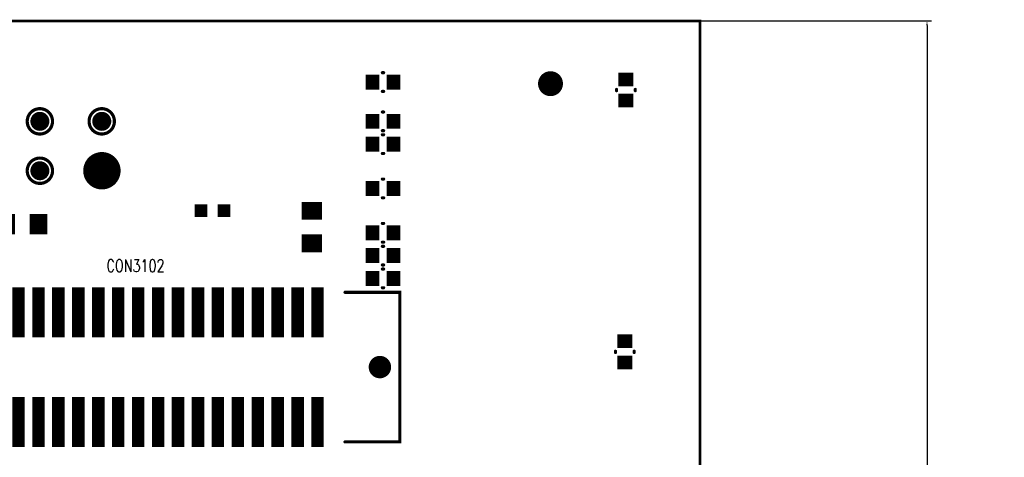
# Model space of a CAD drawing. Extents: x 63 to 129, y -4 to 99.
# Tile 69 of 69: x 90 to 129, y 68 to 85. Entities that reach past the tile are written whole.
import ezdxf

# ---------------------------------------------------------------- set-up
doc = ezdxf.new("R2010")
doc.units = 0
doc.layers.get('0').update_dxf_attribs({"linetype": 'CONTINUOUS'})
doc.layers.get('DEFPOINTS').update_dxf_attribs({"linetype": 'CONTINUOUS'})
for name, color, linetype in [('BOARD_OUTLINE_00', 254, 'CONTINUOUS'), ('DRIL_NPLTE_THRU_12', 16, 'CONTINUOUS'), ('DRIL_PLTE_THRU_12', 16, 'CONTINUOUS'), ('DRIL_SYMBOL', 254, 'CONTINUOUS'), ('PADS_BOT', 1, 'CONTINUOUS'), ('PADS_INNER', 1, 'CONTINUOUS'), ('PART_BOT_2DLINE_00', 3, 'CONTINUOUS')]:
    doc.layers.add(name, color=color, linetype=linetype)
doc.styles.add('W0$127', font='simplex', dxfattribs={"width": 0.75})
doc.dimstyles.get("Standard").update_dxf_attribs({"dimtxt": 1, "dimasz": 0.1805, "dimexe": 0.18, "dimexo": 0.0625, "dimgap": 0.09, "dimtad": 0, "dimtih": 1, "dimtoh": 1, "dimzin": 0, "dimcen": 0.09, "dimclrd": 2, "dimclre": 2, "dimclrt": 2, "dimazin": 3, "dimtfac": 1, "dimtofl": 0, "dimtmove": 0, "dimatfit": 3})

# ---------------------------------------------------------------- blocks, each defined once
blk = doc.blocks.new('SMOOTH_0$1016')
at = {"const_width": 0.0508}
blk.add_lwpolyline([(-0.0254, 0, 1), (0.0254, 0, 1)], format="xyb", close=True, dxfattribs=at)
blk = doc.blocks.new('BOARD_8')
at = {"layer": 'BOARD_OUTLINE_00', "const_width": 0.1016}
blk.add_lwpolyline([(4.3328, -4.8786), (58.3328, -4.8786), (58.3328, -89.8786), (4.3328, -89.8786), (4.3328, -50.3786), (9.7078, -50.3786), (9.7078, -42.5786), (4.3328, -42.5786)], close=True, dxfattribs=at)
at = {"layer": 'BOARD_OUTLINE_00'}
blk.add_blockref('SMOOTH_0$1016', (4.3328, -4.8786), dxfattribs=at)
blk = doc.blocks.new('DRIL_HOLE_0')
blk.add_lwpolyline([(0, 0, 1), (0, 0, 1)], format="xyb", close=True)
blk = doc.blocks.new('PAD_0')
blk.add_lwpolyline([(0, 0, 1), (0, 0, 1)], format="xyb", close=True)
blk = doc.blocks.new('PAD_7')
at = {"const_width": 0.7112}
blk.add_lwpolyline([(-0.4064, 0), (0.4064, 0)], dxfattribs=at)
blk = doc.blocks.new('STK_BOT_40')
at = {"layer": 'DRIL_NPLTE_THRU_12'}
blk.add_blockref('DRIL_HOLE_0', (0, 0), dxfattribs=at)
at = {"layer": 'PADS_BOT', "rotation": 90}
blk.add_blockref('PAD_7', (0, 0), dxfattribs=at)
at = {"layer": 'PADS_INNER'}
blk.add_blockref('PAD_0', (0, 0), dxfattribs=at)
blk = doc.blocks.new('SYM_BOT_31')
for p in [(-0.65, 0), (0.65, 0)]:
    blk.add_blockref('STK_BOT_40', p)
blk = doc.blocks.new('PART_BOT_286')
blk.add_blockref('SYM_BOT_31', (0, 0))
blk = doc.blocks.new('SMOOTH_0$127')
at = {"const_width": 0.0635}
blk.add_lwpolyline([(-0.03175, 0, 1), (0.03175, 0, 1)], format="xyb", close=True, dxfattribs=at)
blk = doc.blocks.new('PART_BODY_BOT_103')
at = {"layer": 'PART_BOT_2DLINE_00', "const_width": 0.127}
for points in [[(-0.025, 0.375), (0.025, 0.375)], [(-0.025, -0.375), (0.025, -0.375)]]:
    blk.add_lwpolyline(points, dxfattribs=at)
at = {"layer": 'PART_BOT_2DLINE_00'}
for p in [(-0.025, 0.375), (0.025, 0.375), (-0.025, -0.375), (0.025, -0.375)]:
    blk.add_blockref('SMOOTH_0$127', p, dxfattribs=at)
blk = doc.blocks.new('PAD_11')
at = {"const_width": 0.55}
blk.add_lwpolyline([(-0.3, 0), (0.3, 0)], dxfattribs=at)
blk = doc.blocks.new('STK_BOT_229')
at = {"layer": 'DRIL_NPLTE_THRU_12'}
blk.add_blockref('DRIL_HOLE_0', (0, 0), dxfattribs=at)
at = {"layer": 'PADS_BOT', "rotation": 90}
blk.add_blockref('PAD_11', (0, 0), dxfattribs=at)
at = {"layer": 'PADS_INNER'}
blk.add_blockref('PAD_0', (0, 0), dxfattribs=at)
blk = doc.blocks.new('SYM_BOT_56')
for name, p in [('STK_BOT_229', (-0.425, 0)), ('PART_BODY_BOT_103', (0, 0)), ('STK_BOT_229', (0.425, 0))]:
    blk.add_blockref(name, p)
blk = doc.blocks.new('PART_BOT_389')
blk.add_blockref('SYM_BOT_56', (0, 0))
blk = doc.blocks.new('PART_BOT_390')
blk.add_blockref('SYM_BOT_56', (0, 0))
blk = doc.blocks.new('PART_BOT_391')
blk.add_blockref('SYM_BOT_56', (0, 0))
blk = doc.blocks.new('PART_BOT_392')
blk.add_blockref('SYM_BOT_56', (0, 0))
blk = doc.blocks.new('PART_BOT_393')
blk.add_blockref('SYM_BOT_56', (0, 0))
blk = doc.blocks.new('PART_BOT_394')
blk.add_blockref('SYM_BOT_56', (0, 0))
blk = doc.blocks.new('PART_BOT_395')
blk.add_blockref('SYM_BOT_56', (0, 0))
blk = doc.blocks.new('PART_BOT_396')
blk.add_blockref('SYM_BOT_56', (0, 0))
blk = doc.blocks.new('PART_BOT_397')
blk.add_blockref('SYM_BOT_56', (0, 0))
blk = doc.blocks.new('PAD_12')
at = {"const_width": 0.5}
blk.add_lwpolyline([(0, -0.25, 1), (0, 0.25, 1)], format="xyb", close=True, dxfattribs=at)
blk = doc.blocks.new('STK_BOT_273')
at = {"layer": 'DRIL_NPLTE_THRU_12'}
blk.add_blockref('DRIL_HOLE_0', (0, 0), dxfattribs=at)
at = {"layer": 'PADS_BOT'}
blk.add_blockref('PAD_12', (0, 0), dxfattribs=at)
at = {"layer": 'PADS_INNER'}
blk.add_blockref('PAD_0', (0, 0), dxfattribs=at)
blk = doc.blocks.new('SYM_BOT_61')
blk.add_blockref('STK_BOT_273', (0, 0))
blk = doc.blocks.new('PART_BOT_403')
blk.add_blockref('SYM_BOT_61', (0, 0))
blk = doc.blocks.new('PAD_6')
at = {"const_width": 0.508}
blk.add_lwpolyline([(-0.254, 0), (0.254, 0)], dxfattribs=at)
blk = doc.blocks.new('STK_BOT_33')
at = {"layer": 'DRIL_PLTE_THRU_12'}
blk.add_blockref('DRIL_HOLE_0', (0, 0), dxfattribs=at)
at = {"layer": 'PADS_BOT'}
blk.add_blockref('PAD_6', (0, 0), dxfattribs=at)
at = {"layer": 'PADS_INNER'}
blk.add_blockref('PAD_0', (0, 0), dxfattribs=at)
blk = doc.blocks.new('SYM_BOT_41')
for p in [(-0.4572, 0), (0.4572, 0)]:
    blk.add_blockref('STK_BOT_33', p)
blk = doc.blocks.new('PART_BOT_473')
blk.add_blockref('SYM_BOT_41', (0, 0))
blk = doc.blocks.new('PAD_19')
at = {"const_width": 0.75}
blk.add_lwpolyline([(0, -0.375, 1), (0, 0.375, 1)], format="xyb", close=True, dxfattribs=at)
blk = doc.blocks.new('STK_BOT_267')
at = {"layer": 'DRIL_NPLTE_THRU_12'}
blk.add_blockref('DRIL_HOLE_0', (0, 0), dxfattribs=at)
at = {"layer": 'PADS_BOT'}
blk.add_blockref('PAD_19', (0, 0), dxfattribs=at)
at = {"layer": 'PADS_INNER'}
blk.add_blockref('PAD_0', (0, 0), dxfattribs=at)
blk = doc.blocks.new('SYM_BOT_76')
blk.add_blockref('STK_BOT_267', (0, 0))
blk = doc.blocks.new('PART_BOT_537')
blk.add_blockref('SYM_BOT_76', (0, 0))
blk = doc.blocks.new('SYM_BOT_69')
for p in [(-0.65, 0), (0.65, 0)]:
    blk.add_blockref('STK_BOT_40', p)
blk = doc.blocks.new('PART_BOT_660')
blk.add_blockref('SYM_BOT_69', (0, 0))
blk = doc.blocks.new('PART_BODY_BOT_122')
at = {"layer": 'PART_BOT_2DLINE_00', "const_width": 0.127}
blk.add_lwpolyline([(-0.508, 0, 1), (0.508, 0, 1)], format="xyb", close=True, dxfattribs=at)
blk = doc.blocks.new('PAD_17')
at = {"const_width": 0.381}
blk.add_lwpolyline([(0, -0.1905, 1), (0, 0.1905, 1)], format="xyb", close=True, dxfattribs=at)
blk = doc.blocks.new('STK_BOT_265')
at = {"layer": 'DRIL_NPLTE_THRU_12'}
blk.add_blockref('DRIL_HOLE_0', (0, 0), dxfattribs=at)
at = {"layer": 'PADS_BOT'}
blk.add_blockref('PAD_17', (0, 0), dxfattribs=at)
at = {"layer": 'PADS_INNER'}
blk.add_blockref('PAD_0', (0, 0), dxfattribs=at)
blk = doc.blocks.new('SYM_BOT_75')
for name in ['PART_BODY_BOT_122', 'STK_BOT_265']:
    blk.add_blockref(name, (0, 0))
blk = doc.blocks.new('PART_BOT_669')
blk.add_blockref('SYM_BOT_75', (0, 0))
blk = doc.blocks.new('PART_BOT_670')
blk.add_blockref('SYM_BOT_75', (0, 0))
blk = doc.blocks.new('PART_BOT_672')
blk.add_blockref('SYM_BOT_75', (0, 0))
blk = doc.blocks.new('PART_BODY_BOT_99')
at = {"layer": 'PART_BOT_2DLINE_00', "const_width": 0.127}
for points in [[(-12.7, 3), (-14.9, 3), (-14.9, -3), (-12.7, -3)], [(12.7, 3), (14.9, 3), (14.9, -3), (12.7, -3)]]:
    blk.add_lwpolyline(points, dxfattribs=at)
at = {"layer": 'PART_BOT_2DLINE_00'}
for p in [(-14.9, 3), (-12.7, 3), (12.7, 3), (14.9, 3), (-14.9, -3), (-12.7, -3), (12.7, -3), (14.9, -3)]:
    blk.add_blockref('SMOOTH_0$127', p, dxfattribs=at)
blk = doc.blocks.new('PAD_42')
at = {"const_width": 0.5}
blk.add_lwpolyline([(-1, 0), (1, 0)], dxfattribs=at)
blk = doc.blocks.new('STK_BOT_356')
at = {"layer": 'DRIL_NPLTE_THRU_12'}
blk.add_blockref('DRIL_HOLE_0', (0, 0), dxfattribs=at)
at = {"layer": 'PADS_BOT', "rotation": 90}
blk.add_blockref('PAD_42', (0, 0), dxfattribs=at)
at = {"layer": 'PADS_INNER'}
blk.add_blockref('PAD_0', (0, 0), dxfattribs=at)
blk = doc.blocks.new('DRIL_SYMBOL_1$3')
at = {"layer": 'DRIL_SYMBOL', "const_width": 0.0508}
for points in [[(-0.254, 0), (0.254, 0)], [(0, -0.254), (0, 0.254)]]:
    blk.add_lwpolyline(points, dxfattribs=at)
blk = doc.blocks.new('DRIL_HOLE_1$3')
at = {"const_width": 0.65}
blk.add_lwpolyline([(-0.325, 0, 1), (0.325, 0, 1)], format="xyb", close=True, dxfattribs=at)
blk.add_blockref('DRIL_SYMBOL_1$3', (0, 0))
blk = doc.blocks.new('PAD_43')
at = {"const_width": 0.65}
blk.add_lwpolyline([(0, -0.325, 1), (0, 0.325, 1)], format="xyb", close=True, dxfattribs=at)
blk = doc.blocks.new('STK_BOT_212')
at = {"layer": 'DRIL_NPLTE_THRU_12'}
blk.add_blockref('DRIL_HOLE_1$3', (0, 0), dxfattribs=at)
at = {"layer": 'PADS_BOT'}
blk.add_blockref('PAD_43', (0, 0), dxfattribs=at)
at = {"layer": 'PADS_INNER'}
blk.add_blockref('PAD_43', (0, 0), dxfattribs=at)
blk = doc.blocks.new('DRIL_SYMBOL_0$9')
at = {"layer": 'DRIL_SYMBOL', "const_width": 0.0508}
for points in [[(-0.254, 0), (0.254, 0)], [(0, -0.254), (0, 0.254)]]:
    blk.add_lwpolyline(points, dxfattribs=at)
blk = doc.blocks.new('DRIL_HOLE_0$9')
at = {"const_width": 0.45}
blk.add_lwpolyline([(-0.225, 0, 1), (0.225, 0, 1)], format="xyb", close=True, dxfattribs=at)
blk.add_blockref('DRIL_SYMBOL_0$9', (0, 0))
blk = doc.blocks.new('PAD_44')
at = {"const_width": 0.45}
blk.add_lwpolyline([(0, -0.225, 1), (0, 0.225, 1)], format="xyb", close=True, dxfattribs=at)
blk = doc.blocks.new('STK_BOT_213')
at = {"layer": 'DRIL_NPLTE_THRU_12'}
blk.add_blockref('DRIL_HOLE_0$9', (0, 0), dxfattribs=at)
at = {"layer": 'PADS_BOT'}
blk.add_blockref('PAD_44', (0, 0), dxfattribs=at)
at = {"layer": 'PADS_INNER'}
blk.add_blockref('PAD_44', (0, 0), dxfattribs=at)
blk = doc.blocks.new('SYM_BOT_52')
for name, p in [('STK_BOT_356', (-11.6, 2.2)), ('STK_BOT_356', (-10.8, 2.2)), ('STK_BOT_356', (-10, 2.2)), ('STK_BOT_356', (-9.2, 2.2)), ('STK_BOT_356', (-8.4, 2.2)), ('STK_BOT_356', (-7.6, 2.2)), ('STK_BOT_356', (-6.8, 2.2)), ('STK_BOT_356', (-6, 2.2)), ('STK_BOT_356', (-5.2, 2.2)), ('STK_BOT_356', (-4.4, 2.2)), ('STK_BOT_356', (-3.6, 2.2)), ('STK_BOT_356', (-2.8, 2.2)), ('STK_BOT_356', (-2, 2.2)), ('STK_BOT_356', (-1.2, 2.2)), ('STK_BOT_356', (-0.4, 2.2)), ('STK_BOT_356', (0.4, 2.2)), ('STK_BOT_356', (1.2, 2.2)), ('STK_BOT_356', (2, 2.2)), ('STK_BOT_356', (2.8, 2.2)), ('STK_BOT_356', (3.6, 2.2)), ('STK_BOT_356', (4.4, 2.2)), ('STK_BOT_356', (5.2, 2.2)), ('STK_BOT_356', (6, 2.2)), ('STK_BOT_356', (6.8, 2.2)), ('STK_BOT_356', (7.6, 2.2)), ('STK_BOT_356', (8.4, 2.2)), ('STK_BOT_356', (9.2, 2.2)), ('STK_BOT_356', (10, 2.2)), ('STK_BOT_356', (10.8, 2.2)), ('STK_BOT_356', (11.6, 2.2)), ('PART_BODY_BOT_99', (0, 0)), ('STK_BOT_212', (-14.1, 0)), ('STK_BOT_213', (14.1, 0)), ('STK_BOT_356', (-11.6, -2.2)), ('STK_BOT_356', (-10.8, -2.2)), ('STK_BOT_356', (-10, -2.2)), ('STK_BOT_356', (-9.2, -2.2)), ('STK_BOT_356', (-8.4, -2.2)), ('STK_BOT_356', (-7.6, -2.2)), ('STK_BOT_356', (-6.8, -2.2)), ('STK_BOT_356', (-6, -2.2)), ('STK_BOT_356', (-5.2, -2.2)), ('STK_BOT_356', (-4.4, -2.2)), ('STK_BOT_356', (-3.6, -2.2)), ('STK_BOT_356', (-2.8, -2.2)), ('STK_BOT_356', (-2, -2.2)), ('STK_BOT_356', (-1.2, -2.2)), ('STK_BOT_356', (-0.4, -2.2)), ('STK_BOT_356', (0.4, -2.2)), ('STK_BOT_356', (1.2, -2.2)), ('STK_BOT_356', (2, -2.2)), ('STK_BOT_356', (2.8, -2.2)), ('STK_BOT_356', (3.6, -2.2)), ('STK_BOT_356', (4.4, -2.2)), ('STK_BOT_356', (5.2, -2.2)), ('STK_BOT_356', (6, -2.2)), ('STK_BOT_356', (6.8, -2.2)), ('STK_BOT_356', (7.6, -2.2)), ('STK_BOT_356', (8.4, -2.2)), ('STK_BOT_356', (9.2, -2.2)), ('STK_BOT_356', (10, -2.2)), ('STK_BOT_356', (10.8, -2.2)), ('STK_BOT_356', (11.6, -2.2))]:
    blk.add_blockref(name, p)
blk = doc.blocks.new('PART_BOT_761')
blk.add_blockref('SYM_BOT_52', (0, 0))
blk = doc.blocks.new('*U1457')
at = {"color": 2, "linetype": 'CONTINUOUS'}
blk.add_text('85.00mm', height=1, dxfattribs=at).set_placement((123.274, 42))
blk = doc.blocks.new('*D1455')
at = {"color": 2, "linetype": 'CONTINUOUS'}
for p, q in [((117.059, 85), (126.288, 85)), ((126.108, 84.82), (126.108, 43.09)), ((126.108, 0.18), (126.108, 41.91)), ((117.059, 0), (126.288, 0))]:
    blk.add_line(p, q, dxfattribs=at)
for points in [[(126.078, 84.82), (126.138, 84.82), (126.108, 85)], [(126.078, 0.18), (126.138, 0.18), (126.108, 0)]]:
    blk.add_solid(points, dxfattribs=at)
at = {"layer": 'DEFPOINTS', "color": 0, "linetype": 'CONTINUOUS'}
for p in [(116.997, 85), (116.997, 0), (126.108, 0)]:
    blk.add_point(p, dxfattribs=at)
at = {"linetype": 'CONTINUOUS'}
blk.add_blockref('*U1457', (0, 0), dxfattribs=at)

msp = doc.modelspace()

# ---------------------------------------------------------------- block references
at = {"xscale": -1}
msp.add_blockref('BOARD_8', (121.329, 89.879), dxfattribs=at)
for name, p in [('PART_BOT_389', (104.281, 82.55)), ('PART_BOT_672', (90.514, 80.975)), ('PART_BOT_670', (92.997, 80.975)), ('PART_BOT_392', (104.281, 80.975)), ('PART_BOT_393', (104.281, 80.061)), ('PART_BOT_669', (90.514, 78.994)), ('PART_BOT_537', (93.003, 78.994)), ('PART_BOT_394', (104.281, 78.283)), ('PART_BOT_660', (89.812, 76.848)), ('PART_BOT_473', (97.439, 77.394)), ('PART_BOT_395', (104.281, 76.505)), ('PART_BOT_396', (104.281, 75.59)), ('PART_BOT_397', (104.281, 74.676)), ('PART_BOT_761', (90.057, 71.12))]:
    msp.add_blockref(name, p)
for name, p, rotation in [('PART_BOT_403', (111.002, 82.485), 90.00000000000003), ('PART_BOT_390', (114.025, 82.231), 270), ('PART_BOT_286', (101.426, 76.733), 270), ('PART_BOT_391', (113.983, 71.73), 90.00000000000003)]:
    msp.add_blockref(name, p, dxfattribs=dict(rotation=rotation))

# ---------------------------------------------------------------- texts
at = {"linetype": 'CONTINUOUS', "style": 'W0$127', "width": 0.75}
msp.add_text('CON3102', height=0.5, dxfattribs=at).set_placement((93.188, 74.936))

# ---------------------------------------------------------------- dimensions: what is measured, and where the dimension line sits
at = {"linetype": 'CONTINUOUS'}
dim = msp.add_linear_dim(base=(126.108, 0), p1=(116.997, 85), p2=(116.997, 0), angle=90, dimstyle='Standard', override={"dimpost": 'mm'}, dxfattribs=at)
dim.commit()
dim.dimension.update_dxf_attribs({"geometry": '*D1455', "text_midpoint": (126.108, 42.5)})

doc.saveas('drawing.dxf')
